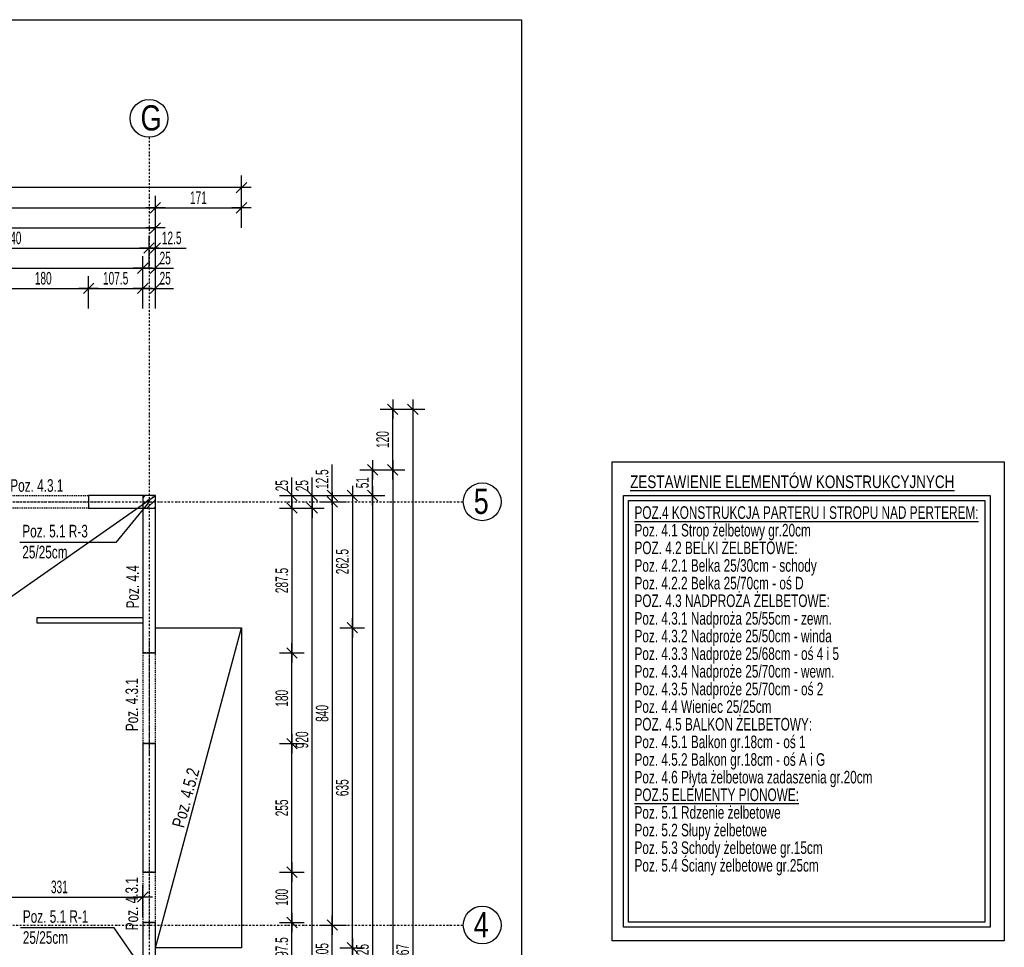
# Model space of a CAD drawing. Header units: millimetres. Extents: x -6373 to 10868, y -2819 to 2013.
# Tile 34 of 67: x -3297 to -1343, y 172 to 2013. Entities that reach past the tile are written whole.
import ezdxf

# ---------------------------------------------------------------- set-up
doc = ezdxf.new("R2010")
doc.units = ezdxf.units.MM
doc.header["$LTSCALE"] = 10
doc.linetypes.add('MO', pattern=[0.7, 0.35, -0.17, 0.01, -0.17])
doc.linetypes.add('MP', pattern=[0.36, 0.2, -0.16])
doc.layers.add('BA_obw', color=230, linetype='Continuous', plot=False)
doc.layers.add('BZ_obw', color=230, linetype='Continuous', plot=False)
for name, color, linetype in [('BA_szr', 1, 'Continuous'), ('BA_txs', 2, 'Continuous'), ('BA_wym', 1, 'Continuous'), ('BD_lpm', 1, 'MP'), ('BD_osm', 1, 'MO'), ('BD_txs', 2, 'Continuous'), ('BD_wic', 1, 'Continuous'), ('BD_wig', 3, 'Continuous'), ('BZ_odn', 1, 'Continuous'), ('BZ_txs', 2, 'Continuous')]:
    doc.layers.add(name, color=color, linetype=linetype)
doc.styles.add('BIKTS', font='bikromsw.shx', dxfattribs={"width": 0.8})
doc.styles.add('BIKWYM', font='bikromsw.shx', dxfattribs={"width": 0.6})
doc.dimstyles.new('BA_KR_100_cm', dxfattribs={"dimtxt": 25, "dimasz": 1.666667, "dimexe": 24, "dimexo": 0, "dimgap": 0, "dimtad": 0, "dimdec": 1, "dimrnd": 0.5, "dimzin": 9, "dimdsep": 46, "dimtxsty": 'BIKWYM', "dimblk": 'WYM-KR', "dimcen": 0, "dimdle": 20, "dimclrd": 256, "dimclre": 256, "dimclrt": 2, "dimadec": 0, "dimazin": 0, "dimtfac": 0.033333, "dimtdec": 1, "dimtmove": 0, "dimatfit": 3, "dimldrblk": 'WYM-KR', "dimfxl": 25, "dimfxlon": 1, "dimtvp": 0.8, "dimtolj": 1, "dimarcsym": 0})
doc.dimstyles.new('BZ_ST_100_cm', dxfattribs={"dimtxt": 25, "dimasz": 1.666667, "dimexe": 24, "dimexo": 0, "dimgap": 0, "dimtad": 0, "dimdec": 1, "dimrnd": 0.5, "dimdsep": 46, "dimtxsty": 'BIKWYM', "dimblk": 'WYM-ST', "dimcen": 0, "dimdle": 20, "dimclrd": 256, "dimclre": 256, "dimclrt": 7, "dimadec": 0, "dimazin": 0, "dimtfac": 0.033333, "dimtdec": 1, "dimtix": 1, "dimtmove": 2, "dimatfit": 3, "dimldrblk": 'WYM-ST', "dimfxl": 25, "dimfxlon": 1, "dimtvp": 0.8, "dimtolj": 1, "dimtzin": 0, "dimarcsym": 0})

# ---------------------------------------------------------------- blocks, each defined once
blk = doc.blocks.new('WYM-ST')
blk.add_hatch(color=256).paths.add_polyline_path([(-13, 2.9), (0, 0), (-13, -2.9)])
blk.add_lwpolyline([(0, 0), (-13, 2.9), (-13, -2.9), (0, 0)])
blk = doc.blocks.new('WYM-KR')
at = {"linetype": 'ByBlock'}
blk.add_line((11.52, 0), (-11.52, 0), dxfattribs=at)
at = {"color": 7, "linetype": 'ByBlock'}
blk.add_line((6.24, 6.24), (-6.24, -6.24), dxfattribs=at)
blk = doc.blocks.new('*D137')
at = {"layer": 'BA_wym', "lineweight": -2}
for p, q in [((-2756.4, 1070.5), (-2756.4, 1104.6)), ((-2781.4, 1068.9), (-2732.4, 1068.9)), ((-2756.4, 1043.9), (-2756.4, 1068.9)), ((-2781.4, 1043.9), (-2732.4, 1043.9)), ((-2756.4, 1042.2), (-2756.4, 1040.5))]:
    blk.add_line(p, q, dxfattribs=at)
at = {"layer": 'Defpoints', "color": 0}
for p in [(-3027.4, 1068.9), (-2756.4, 1068.9), (-3027.4, 1043.9)]:
    blk.add_point(p, dxfattribs=at)
at = {"layer": 'BA_wym', "lineweight": -2, "xscale": 1.666666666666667, "yscale": 1.666666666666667, "zscale": 1.666666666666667}
for p, rotation in [((-2756.4, 1068.9), 270), ((-2756.4, 1043.9), 90)]:
    blk.add_blockref('WYM-KR', p, dxfattribs=dict(at, rotation=rotation))
at = {"layer": 'BA_wym', "color": 2, "insert": (-2776.4, 1088.4), "char_height": 25, "attachment_point": 5, "rotation": 90, "style": 'BIKWYM'}
blk.add_mtext('\\A1;25', dxfattribs=at)
blk = doc.blocks.new('*D138')
at = {"layer": 'BA_wym', "lineweight": -2}
for p, q in [((-2781.4, 1043.9), (-2732.4, 1043.9)), ((-2756.4, 1042.2), (-2756.4, 758)), ((-2781.4, 756.4), (-2732.4, 756.4))]:
    blk.add_line(p, q, dxfattribs=at)
at = {"layer": 'Defpoints', "color": 0}
for p in [(-3027.4, 1043.9), (-3027.4, 756.4), (-2756.4, 756.4)]:
    blk.add_point(p, dxfattribs=at)
at = {"layer": 'BA_wym', "lineweight": -2, "xscale": 1.666666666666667, "yscale": 1.666666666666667, "zscale": 1.666666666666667}
for p, rotation in [((-2756.4, 1043.9), 90), ((-2756.4, 756.4), 270)]:
    blk.add_blockref('WYM-KR', p, dxfattribs=dict(at, rotation=rotation))
at = {"layer": 'BA_wym', "color": 2, "insert": (-2776.4, 900.1), "char_height": 25, "attachment_point": 5, "rotation": 90, "style": 'BIKWYM'}
blk.add_mtext('\\A1;287.5', dxfattribs=at)
blk = doc.blocks.new('*D139')
at = {"layer": 'BA_wym', "lineweight": -2}
for p, q in [((-2781.4, 756.4), (-2732.4, 756.4)), ((-2756.4, 578), (-2756.4, 754.7)), ((-2781.4, 576.4), (-2732.4, 576.4))]:
    blk.add_line(p, q, dxfattribs=at)
at = {"layer": 'Defpoints', "color": 0}
for p in [(-3027.4, 756.4), (-2756.4, 756.4), (-3027.4, 576.4)]:
    blk.add_point(p, dxfattribs=at)
at = {"layer": 'BA_wym', "lineweight": -2, "xscale": 1.666666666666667, "yscale": 1.666666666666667, "zscale": 1.666666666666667}
for p, rotation in [((-2756.4, 756.4), 90), ((-2756.4, 576.4), 270)]:
    blk.add_blockref('WYM-KR', p, dxfattribs=dict(at, rotation=rotation))
at = {"layer": 'BA_wym', "color": 2, "insert": (-2776.4, 666.4), "char_height": 25, "attachment_point": 5, "rotation": 90, "style": 'BIKWYM'}
blk.add_mtext('\\A1;180', dxfattribs=at)
blk = doc.blocks.new('*D140')
at = {"layer": 'BA_wym', "lineweight": -2}
for p, q in [((-2781.4, 576.4), (-2732.4, 576.4)), ((-2756.4, 323), (-2756.4, 574.7)), ((-2781.4, 321.4), (-2732.4, 321.4))]:
    blk.add_line(p, q, dxfattribs=at)
at = {"layer": 'Defpoints', "color": 0}
for p in [(-3027.4, 576.4), (-2756.4, 576.4), (-3027.4, 321.4)]:
    blk.add_point(p, dxfattribs=at)
at = {"layer": 'BA_wym', "lineweight": -2, "xscale": 1.666666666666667, "yscale": 1.666666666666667, "zscale": 1.666666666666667}
for p, rotation in [((-2756.4, 576.4), 90), ((-2756.4, 321.4), 270)]:
    blk.add_blockref('WYM-KR', p, dxfattribs=dict(at, rotation=rotation))
at = {"layer": 'BA_wym', "color": 2, "insert": (-2776.4, 448.9), "char_height": 25, "attachment_point": 5, "rotation": 90, "style": 'BIKWYM'}
blk.add_mtext('\\A1;255', dxfattribs=at)
blk = doc.blocks.new('*D141')
at = {"layer": 'BA_wym', "lineweight": -2}
for p, q in [((-2781.4, 321.4), (-2732.4, 321.4)), ((-2756.4, 223), (-2756.4, 319.7)), ((-2781.4, 221.4), (-2732.4, 221.4))]:
    blk.add_line(p, q, dxfattribs=at)
at = {"layer": 'Defpoints', "color": 0}
for p in [(-3027.4, 321.4), (-2756.4, 321.4), (-3027.4, 221.4)]:
    blk.add_point(p, dxfattribs=at)
at = {"layer": 'BA_wym', "lineweight": -2, "xscale": 1.666666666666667, "yscale": 1.666666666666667, "zscale": 1.666666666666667}
for p, rotation in [((-2756.4, 321.4), 90), ((-2756.4, 221.4), 270)]:
    blk.add_blockref('WYM-KR', p, dxfattribs=dict(at, rotation=rotation))
at = {"layer": 'BA_wym', "color": 2, "insert": (-2776.4, 271.4), "char_height": 25, "attachment_point": 5, "rotation": 90, "style": 'BIKWYM'}
blk.add_mtext('\\A1;100', dxfattribs=at)
blk = doc.blocks.new('*D142')
at = {"layer": 'BA_wym', "lineweight": -2}
for p, q in [((-2781.4, 221.4), (-2732.4, 221.4)), ((-2756.4, 125.5), (-2756.4, 219.7)), ((-2781.4, 123.9), (-2732.4, 123.9))]:
    blk.add_line(p, q, dxfattribs=at)
at = {"layer": 'Defpoints', "color": 0}
for p in [(-3027.4, 221.4), (-2756.4, 221.4), (-3027.4, 123.9)]:
    blk.add_point(p, dxfattribs=at)
at = {"layer": 'BA_wym', "lineweight": -2, "xscale": 1.666666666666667, "yscale": 1.666666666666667, "zscale": 1.666666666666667}
for p, rotation in [((-2756.4, 221.4), 90), ((-2756.4, 123.9), 270)]:
    blk.add_blockref('WYM-KR', p, dxfattribs=dict(at, rotation=rotation))
at = {"layer": 'BA_wym', "color": 2, "insert": (-2776.4, 172.6), "char_height": 25, "attachment_point": 5, "rotation": 90, "style": 'BIKWYM'}
blk.add_mtext('\\A1;97.5', dxfattribs=at)
blk = doc.blocks.new('*D148')
at = {"layer": 'BA_wym', "lineweight": -2}
for p, q in [((-2716.4, 1070.5), (-2716.4, 1104.6)), ((-2741.4, 1068.9), (-2692.4, 1068.9)), ((-2716.4, 1043.9), (-2716.4, 1068.9)), ((-2741.4, 1043.9), (-2692.4, 1043.9)), ((-2716.4, 1042.2), (-2716.4, 1040.5))]:
    blk.add_line(p, q, dxfattribs=at)
at = {"layer": 'Defpoints', "color": 0}
for p in [(-3027.4, 1068.9), (-2716.4, 1068.9), (-3027.4, 1043.9)]:
    blk.add_point(p, dxfattribs=at)
at = {"layer": 'BA_wym', "lineweight": -2, "xscale": 1.666666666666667, "yscale": 1.666666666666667, "zscale": 1.666666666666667}
for p, rotation in [((-2716.4, 1068.9), 270), ((-2716.4, 1043.9), 90)]:
    blk.add_blockref('WYM-KR', p, dxfattribs=dict(at, rotation=rotation))
at = {"layer": 'BA_wym', "color": 2, "insert": (-2736.4, 1088.4), "char_height": 25, "attachment_point": 5, "rotation": 90, "style": 'BIKWYM'}
blk.add_mtext('\\A1;25', dxfattribs=at)
blk = doc.blocks.new('*D149')
at = {"layer": 'BA_wym', "lineweight": -2}
for p, q in [((-2741.4, 1043.9), (-2692.4, 1043.9)), ((-2716.4, 125.5), (-2716.4, 1042.2)), ((-2741.4, 123.9), (-2692.4, 123.9))]:
    blk.add_line(p, q, dxfattribs=at)
at = {"layer": 'Defpoints', "color": 0}
for p in [(-3027.4, 1043.9), (-2716.4, 1043.9), (-3027.4, 123.9)]:
    blk.add_point(p, dxfattribs=at)
at = {"layer": 'BA_wym', "lineweight": -2, "xscale": 1.666666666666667, "yscale": 1.666666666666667, "zscale": 1.666666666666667}
for p, rotation in [((-2716.4, 1043.9), 90), ((-2716.4, 123.9), 270)]:
    blk.add_blockref('WYM-KR', p, dxfattribs=dict(at, rotation=rotation))
at = {"layer": 'BA_wym', "color": 2, "insert": (-2736.4, 583.9), "char_height": 25, "attachment_point": 5, "rotation": 90, "style": 'BIKWYM'}
blk.add_mtext('\\A1;920', dxfattribs=at)
blk = doc.blocks.new('*D154')
at = {"layer": 'BA_wym', "lineweight": -2}
for p, q in [((-2676.4, 1070.5), (-2676.4, 1130.3)), ((-2701.4, 1068.9), (-2652.4, 1068.9)), ((-2701.4, 1056.4), (-2652.4, 1056.4)), ((-2676.4, 1056.4), (-2676.4, 1068.9)), ((-2676.4, 1054.7), (-2676.4, 1053))]:
    blk.add_line(p, q, dxfattribs=at)
at = {"layer": 'Defpoints', "color": 0}
for p in [(-3027.4, 1068.9), (-3027.4, 1056.4), (-2676.4, 1068.9)]:
    blk.add_point(p, dxfattribs=at)
at = {"layer": 'BA_wym', "lineweight": -2, "xscale": 1.666666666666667, "yscale": 1.666666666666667, "zscale": 1.666666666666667}
for p, rotation in [((-2676.4, 1068.9), 270), ((-2676.4, 1056.4), 90)]:
    blk.add_blockref('WYM-KR', p, dxfattribs=dict(at, rotation=rotation))
at = {"layer": 'BA_wym', "color": 2, "insert": (-2696.4, 1101.2), "char_height": 25, "attachment_point": 5, "rotation": 90, "style": 'BIKWYM'}
blk.add_mtext('\\A1;12.5', dxfattribs=at)
blk = doc.blocks.new('*D155')
at = {"layer": 'BA_wym', "lineweight": -2}
for p, q in [((-2701.4, 1056.4), (-2652.4, 1056.4)), ((-2676.4, 1054.7), (-2676.4, 218)), ((-2701.4, 216.4), (-2652.4, 216.4))]:
    blk.add_line(p, q, dxfattribs=at)
at = {"layer": 'Defpoints', "color": 0}
for p in [(-3027.4, 1056.4), (-3027.4, 216.4), (-2676.4, 216.4)]:
    blk.add_point(p, dxfattribs=at)
at = {"layer": 'BA_wym', "lineweight": -2, "xscale": 1.666666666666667, "yscale": 1.666666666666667, "zscale": 1.666666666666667}
for p, rotation in [((-2676.4, 1056.4), 90), ((-2676.4, 216.4), 270)]:
    blk.add_blockref('WYM-KR', p, dxfattribs=dict(at, rotation=rotation))
at = {"layer": 'BA_wym', "color": 2, "insert": (-2696.4, 636.4), "char_height": 25, "attachment_point": 5, "rotation": 90, "style": 'BIKWYM'}
blk.add_mtext('\\A1;840', dxfattribs=at)
blk = doc.blocks.new('*D156')
at = {"layer": 'BA_wym', "lineweight": -2}
for p, q in [((-2701.4, 216.4), (-2652.4, 216.4)), ((-2676.4, 113), (-2676.4, 214.7)), ((-2701.4, 111.4), (-2652.4, 111.4))]:
    blk.add_line(p, q, dxfattribs=at)
at = {"layer": 'Defpoints', "color": 0}
for p in [(-3027.4, 216.4), (-2676.4, 216.4), (-3027.4, 111.4)]:
    blk.add_point(p, dxfattribs=at)
at = {"layer": 'BA_wym', "lineweight": -2, "xscale": 1.666666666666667, "yscale": 1.666666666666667, "zscale": 1.666666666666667}
for p, rotation in [((-2676.4, 216.4), 90), ((-2676.4, 111.4), 270)]:
    blk.add_blockref('WYM-KR', p, dxfattribs=dict(at, rotation=rotation))
at = {"layer": 'BA_wym', "color": 2, "insert": (-2696.4, 163.9), "char_height": 25, "attachment_point": 5, "rotation": 90, "style": 'BIKWYM'}
blk.add_mtext('\\A1;105', dxfattribs=at)
blk = doc.blocks.new('*D160')
at = {"layer": 'BA_wym', "lineweight": -2}
for p, q in [((-2621.4, 1119.9), (-2572.4, 1119.9)), ((-2596.4, 1070.5), (-2596.4, 1118.2)), ((-2621.4, 1068.9), (-2572.4, 1068.9))]:
    blk.add_line(p, q, dxfattribs=at)
at = {"layer": 'Defpoints', "color": 0}
for p in [(-3717.4, 1119.9), (-2596.4, 1119.9), (-3027.4, 1068.9)]:
    blk.add_point(p, dxfattribs=at)
at = {"layer": 'BA_wym', "lineweight": -2, "xscale": 1.666666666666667, "yscale": 1.666666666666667, "zscale": 1.666666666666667}
for p, rotation in [((-2596.4, 1119.9), 90), ((-2596.4, 1068.9), 270)]:
    blk.add_blockref('WYM-KR', p, dxfattribs=dict(at, rotation=rotation))
at = {"layer": 'BA_wym', "color": 2, "insert": (-2616.4, 1094.4), "char_height": 25, "attachment_point": 5, "rotation": 90, "style": 'BIKWYM'}
blk.add_mtext('\\A1;51', dxfattribs=at)
blk = doc.blocks.new('*D161')
at = {"layer": 'BA_wym', "lineweight": -2}
for p, q in [((-2621.4, 1068.9), (-2572.4, 1068.9)), ((-2596.4, 1067.2), (-2596.4, -754.5)), ((-2621.4, -756.1), (-2572.4, -756.1))]:
    blk.add_line(p, q, dxfattribs=at)
at = {"layer": 'Defpoints', "color": 0}
for p in [(-3027.4, 1068.9), (-3052.4, -756.1), (-2596.4, -756.1)]:
    blk.add_point(p, dxfattribs=at)
at = {"layer": 'BA_wym', "lineweight": -2, "xscale": 1.666666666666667, "yscale": 1.666666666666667, "zscale": 1.666666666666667}
for p, rotation in [((-2596.4, 1068.9), 90), ((-2596.4, -756.1), 270)]:
    blk.add_blockref('WYM-KR', p, dxfattribs=dict(at, rotation=rotation))
at = {"layer": 'BA_wym', "color": 2, "insert": (-2616.4, 156.4), "char_height": 25, "attachment_point": 5, "rotation": 90, "style": 'BIKWYM'}
blk.add_mtext('\\A1;1825', dxfattribs=at)
blk = doc.blocks.new('*D163')
at = {"layer": 'BA_wym', "lineweight": -2}
for p, q in [((-2581.4, 1119.9), (-2532.4, 1119.9)), ((-2556.4, 1118.2), (-2556.4, -925.5)), ((-2581.4, -927.1), (-2532.4, -927.1))]:
    blk.add_line(p, q, dxfattribs=at)
at = {"layer": 'Defpoints', "color": 0}
for p in [(-3717.4, 1119.9), (-3027.4, -927.1), (-2556.4, -927.1)]:
    blk.add_point(p, dxfattribs=at)
at = {"layer": 'BA_wym', "lineweight": -2, "xscale": 1.666666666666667, "yscale": 1.666666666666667, "zscale": 1.666666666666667}
for p, rotation in [((-2556.4, 1119.9), 90), ((-2556.4, -927.1), 270)]:
    blk.add_blockref('WYM-KR', p, dxfattribs=dict(at, rotation=rotation))
at = {"layer": 'BA_wym', "color": 2, "insert": (-2576.4, 96.4), "char_height": 25, "attachment_point": 5, "rotation": 90, "style": 'BIKWYM'}
blk.add_mtext('\\A1;2047', dxfattribs=at)
blk = doc.blocks.new('*D256')
at = {"layer": 'BA_wym', "lineweight": -2}
for p, q in [((-3383.4, 231.9), (-3383.4, 295.9)), ((-3052.4, 231.9), (-3052.4, 295.9)), ((-3381.7, 271.9), (-3054.1, 271.9))]:
    blk.add_line(p, q, dxfattribs=at)
at = {"layer": 'Defpoints', "color": 0}
for p in [(-3052.4, 271.9), (-3383.4, 227.8), (-3052.4, 221.4)]:
    blk.add_point(p, dxfattribs=at)
at = {"layer": 'BA_wym', "lineweight": -2, "xscale": 1.666666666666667, "yscale": 1.666666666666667, "zscale": 1.666666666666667}
for p, rotation in [((-3383.4, 271.9), 180), ((-3052.4, 271.9), 360)]:
    blk.add_blockref('WYM-KR', p, dxfattribs=dict(at, rotation=rotation))
at = {"layer": 'BA_wym', "color": 2, "insert": (-3217.9, 291.9), "char_height": 25, "attachment_point": 5, "style": 'BIKWYM'}
blk.add_mtext('\\A1;331', dxfattribs=at)
blk = doc.blocks.new('*D275')
at = {"layer": 'BA_wym', "lineweight": -2}
for p, q in [((-2661.4, 1068.9), (-2612.4, 1068.9)), ((-2636.4, 1067.2), (-2636.4, 808)), ((-2661.4, 806.4), (-2612.4, 806.4))]:
    blk.add_line(p, q, dxfattribs=at)
at = {"layer": 'Defpoints', "color": 0}
for p in [(-3027.4, 1068.9), (-2856.4, 806.4), (-2636.4, 806.4)]:
    blk.add_point(p, dxfattribs=at)
at = {"layer": 'BA_wym', "lineweight": -2, "xscale": 1.666666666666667, "yscale": 1.666666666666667, "zscale": 1.666666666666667}
for p, rotation in [((-2636.4, 1068.9), 90), ((-2636.4, 806.4), 270)]:
    blk.add_blockref('WYM-KR', p, dxfattribs=dict(at, rotation=rotation))
at = {"layer": 'BA_wym', "color": 2, "insert": (-2656.4, 937.6), "char_height": 25, "attachment_point": 5, "rotation": 90, "style": 'BIKWYM'}
blk.add_mtext('\\A1;262.5', dxfattribs=at)
blk = doc.blocks.new('*D276')
at = {"layer": 'BA_wym', "lineweight": -2}
for p, q in [((-2661.4, 806.4), (-2612.4, 806.4)), ((-2636.4, 173), (-2636.4, 804.7)), ((-2661.4, 171.4), (-2612.4, 171.4))]:
    blk.add_line(p, q, dxfattribs=at)
at = {"layer": 'Defpoints', "color": 0}
for p in [(-2676.4, 806.4), (-2636.4, 806.4), (-2676.4, 171.4)]:
    blk.add_point(p, dxfattribs=at)
at = {"layer": 'BA_wym', "lineweight": -2, "xscale": 1.666666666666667, "yscale": 1.666666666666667, "zscale": 1.666666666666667}
for p, rotation in [((-2636.4, 806.4), 90), ((-2636.4, 171.4), 270)]:
    blk.add_blockref('WYM-KR', p, dxfattribs=dict(at, rotation=rotation))
at = {"layer": 'BA_wym', "color": 2, "insert": (-2656.4, 488.9), "char_height": 25, "attachment_point": 5, "rotation": 90, "style": 'BIKWYM'}
blk.add_mtext('\\A1;635', dxfattribs=at)
blk = doc.blocks.new('*D277')
at = {"layer": 'BA_wym', "lineweight": -2}
for p, q in [((-2661.4, 171.4), (-2612.4, 171.4)), ((-2636.4, 169.7), (-2636.4, -925.5)), ((-2661.4, -927.1), (-2612.4, -927.1))]:
    blk.add_line(p, q, dxfattribs=at)
at = {"layer": 'Defpoints', "color": 0}
for p in [(-2676.4, 171.4), (-2676.4, -927.1), (-2636.4, -927.1)]:
    blk.add_point(p, dxfattribs=at)
at = {"layer": 'BA_wym', "lineweight": -2, "xscale": 1.666666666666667, "yscale": 1.666666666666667, "zscale": 1.666666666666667}
for p, rotation in [((-2636.4, 171.4), 90), ((-2636.4, -927.1), 270)]:
    blk.add_blockref('WYM-KR', p, dxfattribs=dict(at, rotation=rotation))
at = {"layer": 'BA_wym', "color": 2, "insert": (-2656.4, -377.9), "char_height": 25, "attachment_point": 5, "rotation": 90, "style": 'BIKWYM'}
blk.add_mtext('\\A1;1098.5', dxfattribs=at)
blk = doc.blocks.new('*D309')
at = {"layer": 'BA_wym', "lineweight": -2}
for p, q in [((-3339.9, 1439.9), (-3339.9, 1503.9)), ((-3159.9, 1439.9), (-3159.9, 1503.9)), ((-3338.2, 1479.9), (-3161.6, 1479.9))]:
    blk.add_line(p, q, dxfattribs=at)
at = {"layer": 'Defpoints', "color": 0}
for p in [(-3159.9, 1479.9), (-3339.9, 1068.9), (-3159.9, 1068.9)]:
    blk.add_point(p, dxfattribs=at)
at = {"layer": 'BA_wym', "lineweight": -2, "xscale": 1.666666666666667, "yscale": 1.666666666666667, "zscale": 1.666666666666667, "rotation": 180}
blk.add_blockref('WYM-KR', (-3339.9, 1479.9), dxfattribs=at)
at = {"layer": 'BA_wym', "lineweight": -2, "xscale": 1.666666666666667, "yscale": 1.666666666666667, "zscale": 1.666666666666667}
blk.add_blockref('WYM-KR', (-3159.9, 1479.9), dxfattribs=at)
at = {"layer": 'BA_wym', "color": 2, "insert": (-3249.9, 1499.9), "char_height": 25, "attachment_point": 5, "style": 'BIKWYM'}
blk.add_mtext('\\A1;180', dxfattribs=at)
blk = doc.blocks.new('*D310')
at = {"layer": 'BA_wym', "lineweight": -2}
for p, q in [((-3159.9, 1439.9), (-3159.9, 1503.9)), ((-3052.4, 1439.9), (-3052.4, 1503.9)), ((-3158.2, 1479.9), (-3054.1, 1479.9))]:
    blk.add_line(p, q, dxfattribs=at)
at = {"layer": 'Defpoints', "color": 0}
for p in [(-3052.4, 1479.9), (-3159.9, 1068.9), (-3052.4, 1068.9)]:
    blk.add_point(p, dxfattribs=at)
at = {"layer": 'BA_wym', "lineweight": -2, "xscale": 1.666666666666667, "yscale": 1.666666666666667, "zscale": 1.666666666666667, "rotation": 180}
blk.add_blockref('WYM-KR', (-3159.9, 1479.9), dxfattribs=at)
at = {"layer": 'BA_wym', "lineweight": -2, "xscale": 1.666666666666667, "yscale": 1.666666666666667, "zscale": 1.666666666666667}
blk.add_blockref('WYM-KR', (-3052.4, 1479.9), dxfattribs=at)
at = {"layer": 'BA_wym', "color": 2, "insert": (-3106.2, 1499.9), "char_height": 25, "attachment_point": 5, "style": 'BIKWYM'}
blk.add_mtext('\\A1;107.5', dxfattribs=at)
blk = doc.blocks.new('*D311')
at = {"layer": 'BA_wym', "lineweight": -2}
for p, q in [((-3052.4, 1439.9), (-3052.4, 1503.9)), ((-3027.4, 1439.9), (-3027.4, 1503.9)), ((-3054.1, 1479.9), (-3055.7, 1479.9)), ((-3052.4, 1479.9), (-3027.4, 1479.9)), ((-3025.7, 1479.9), (-2991.7, 1479.9))]:
    blk.add_line(p, q, dxfattribs=at)
at = {"layer": 'Defpoints', "color": 0}
for p in [(-3027.4, 1479.9), (-3052.4, 1068.9), (-3027.4, 1068.9)]:
    blk.add_point(p, dxfattribs=at)
at = {"layer": 'BA_wym', "lineweight": -2, "xscale": 1.666666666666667, "yscale": 1.666666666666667, "zscale": 1.666666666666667}
blk.add_blockref('WYM-KR', (-3052.4, 1479.9), dxfattribs=at)
at = {"layer": 'BA_wym', "lineweight": -2, "xscale": 1.666666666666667, "yscale": 1.666666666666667, "zscale": 1.666666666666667, "rotation": 180}
blk.add_blockref('WYM-KR', (-3027.4, 1479.9), dxfattribs=at)
at = {"layer": 'BA_wym', "color": 2, "insert": (-3007.9, 1499.9), "char_height": 25, "attachment_point": 5, "style": 'BIKWYM'}
blk.add_mtext('\\A1;25', dxfattribs=at)
blk = doc.blocks.new('*D323')
at = {"layer": 'BA_wym', "lineweight": -2}
for p, q in [((-3717.4, 1479.9), (-3717.4, 1543.9)), ((-3052.4, 1479.9), (-3052.4, 1543.9)), ((-3715.7, 1519.9), (-3054.1, 1519.9))]:
    blk.add_line(p, q, dxfattribs=at)
at = {"layer": 'Defpoints', "color": 0}
for p in [(-3052.4, 1519.9), (-3717.4, 1119.9), (-3052.4, 1068.9)]:
    blk.add_point(p, dxfattribs=at)
at = {"layer": 'BA_wym', "lineweight": -2, "xscale": 1.666666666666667, "yscale": 1.666666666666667, "zscale": 1.666666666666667, "rotation": 180}
blk.add_blockref('WYM-KR', (-3717.4, 1519.9), dxfattribs=at)
at = {"layer": 'BA_wym', "lineweight": -2, "xscale": 1.666666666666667, "yscale": 1.666666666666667, "zscale": 1.666666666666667}
blk.add_blockref('WYM-KR', (-3052.4, 1519.9), dxfattribs=at)
at = {"layer": 'BA_wym', "color": 2, "insert": (-3384.9, 1539.9), "char_height": 25, "attachment_point": 5, "style": 'BIKWYM'}
blk.add_mtext('\\A1;665', dxfattribs=at)
blk = doc.blocks.new('*D324')
at = {"layer": 'BA_wym', "lineweight": -2}
for p, q in [((-3052.4, 1479.9), (-3052.4, 1543.9)), ((-3027.4, 1479.9), (-3027.4, 1543.9)), ((-3054.1, 1519.9), (-3055.7, 1519.9)), ((-3052.4, 1519.9), (-3027.4, 1519.9)), ((-3025.7, 1519.9), (-2991.7, 1519.9))]:
    blk.add_line(p, q, dxfattribs=at)
at = {"layer": 'Defpoints', "color": 0}
for p in [(-3027.4, 1519.9), (-3052.4, 1068.9), (-3027.4, 1068.9)]:
    blk.add_point(p, dxfattribs=at)
at = {"layer": 'BA_wym', "lineweight": -2, "xscale": 1.666666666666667, "yscale": 1.666666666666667, "zscale": 1.666666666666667}
blk.add_blockref('WYM-KR', (-3052.4, 1519.9), dxfattribs=at)
at = {"layer": 'BA_wym', "lineweight": -2, "xscale": 1.666666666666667, "yscale": 1.666666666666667, "zscale": 1.666666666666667, "rotation": 180}
blk.add_blockref('WYM-KR', (-3027.4, 1519.9), dxfattribs=at)
at = {"layer": 'BA_wym', "color": 2, "insert": (-3007.9, 1539.9), "char_height": 25, "attachment_point": 5, "style": 'BIKWYM'}
blk.add_mtext('\\A1;25', dxfattribs=at)
blk = doc.blocks.new('*D331')
at = {"layer": 'BA_wym', "lineweight": -2}
for p, q in [((-3579.9, 1519.9), (-3579.9, 1583.9)), ((-3039.9, 1519.9), (-3039.9, 1583.9)), ((-3578.2, 1559.9), (-3041.6, 1559.9))]:
    blk.add_line(p, q, dxfattribs=at)
at = {"layer": 'Defpoints', "color": 0}
for p in [(-3039.9, 1559.9), (-3039.9, 1068.9), (-3579.9, 785.7)]:
    blk.add_point(p, dxfattribs=at)
at = {"layer": 'BA_wym', "lineweight": -2, "xscale": 1.666666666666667, "yscale": 1.666666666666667, "zscale": 1.666666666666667, "rotation": 180}
blk.add_blockref('WYM-KR', (-3579.9, 1559.9), dxfattribs=at)
at = {"layer": 'BA_wym', "lineweight": -2, "xscale": 1.666666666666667, "yscale": 1.666666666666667, "zscale": 1.666666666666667}
blk.add_blockref('WYM-KR', (-3039.9, 1559.9), dxfattribs=at)
at = {"layer": 'BA_wym', "color": 2, "insert": (-3309.9, 1579.9), "char_height": 25, "attachment_point": 5, "style": 'BIKWYM'}
blk.add_mtext('\\A1;540', dxfattribs=at)
blk = doc.blocks.new('*D332')
at = {"layer": 'BA_wym', "lineweight": -2}
for p, q in [((-3039.9, 1519.9), (-3039.9, 1583.9)), ((-3027.4, 1519.9), (-3027.4, 1583.9)), ((-3041.6, 1559.9), (-3043.2, 1559.9)), ((-3039.9, 1559.9), (-3027.4, 1559.9)), ((-3025.7, 1559.9), (-2966, 1559.9))]:
    blk.add_line(p, q, dxfattribs=at)
at = {"layer": 'Defpoints', "color": 0}
for p in [(-3027.4, 1559.9), (-3039.9, 1068.9), (-3027.4, 1068.9)]:
    blk.add_point(p, dxfattribs=at)
at = {"layer": 'BA_wym', "lineweight": -2, "xscale": 1.666666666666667, "yscale": 1.666666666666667, "zscale": 1.666666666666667}
blk.add_blockref('WYM-KR', (-3039.9, 1559.9), dxfattribs=at)
at = {"layer": 'BA_wym', "lineweight": -2, "xscale": 1.666666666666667, "yscale": 1.666666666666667, "zscale": 1.666666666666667, "rotation": 180}
blk.add_blockref('WYM-KR', (-3027.4, 1559.9), dxfattribs=at)
at = {"layer": 'BA_wym', "color": 2, "insert": (-2995, 1579.9), "char_height": 25, "attachment_point": 5, "style": 'BIKWYM'}
blk.add_mtext('\\A1;12.5', dxfattribs=at)
blk = doc.blocks.new('*D337')
at = {"layer": 'BA_wym', "lineweight": -2}
for p, q in [((-3717.4, 1559.9), (-3717.4, 1623.9)), ((-3027.4, 1559.9), (-3027.4, 1623.9)), ((-3715.7, 1599.9), (-3029.1, 1599.9))]:
    blk.add_line(p, q, dxfattribs=at)
at = {"layer": 'Defpoints', "color": 0}
for p in [(-3027.4, 1599.9), (-3717.4, 1119.9), (-3027.4, 1068.9)]:
    blk.add_point(p, dxfattribs=at)
at = {"layer": 'BA_wym', "lineweight": -2, "xscale": 1.666666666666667, "yscale": 1.666666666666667, "zscale": 1.666666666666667, "rotation": 180}
blk.add_blockref('WYM-KR', (-3717.4, 1599.9), dxfattribs=at)
at = {"layer": 'BA_wym', "lineweight": -2, "xscale": 1.666666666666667, "yscale": 1.666666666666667, "zscale": 1.666666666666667}
blk.add_blockref('WYM-KR', (-3027.4, 1599.9), dxfattribs=at)
at = {"layer": 'BA_wym', "color": 2, "insert": (-3372.4, 1619.9), "char_height": 25, "attachment_point": 5, "style": 'BIKWYM'}
blk.add_mtext('\\A1;690', dxfattribs=at)
blk = doc.blocks.new('*D339')
at = {"layer": 'BA_wym', "lineweight": -2}
for p, q in [((-5632.4, 1599.9), (-5632.4, 1663.9)), ((-3027.4, 1599.9), (-3027.4, 1663.9)), ((-5630.7, 1639.9), (-3029.1, 1639.9))]:
    blk.add_line(p, q, dxfattribs=at)
at = {"layer": 'Defpoints', "color": 0}
for p in [(-3027.4, 1639.9), (-3027.4, 1068.9), (-5632.4, 806.4)]:
    blk.add_point(p, dxfattribs=at)
at = {"layer": 'BA_wym', "lineweight": -2, "xscale": 1.666666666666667, "yscale": 1.666666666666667, "zscale": 1.666666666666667, "rotation": 180}
blk.add_blockref('WYM-KR', (-5632.4, 1639.9), dxfattribs=at)
at = {"layer": 'BA_wym', "lineweight": -2, "xscale": 1.666666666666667, "yscale": 1.666666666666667, "zscale": 1.666666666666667}
blk.add_blockref('WYM-KR', (-3027.4, 1639.9), dxfattribs=at)
at = {"layer": 'BA_wym', "color": 2, "insert": (-4329.9, 1659.9), "char_height": 25, "attachment_point": 5, "style": 'BIKWYM'}
blk.add_mtext('\\A1;2605', dxfattribs=at)
blk = doc.blocks.new('*D340')
at = {"layer": 'BA_wym', "lineweight": -2}
for p, q in [((-3027.4, 1599.9), (-3027.4, 1663.9)), ((-2856.4, 1599.9), (-2856.4, 1663.9)), ((-3025.7, 1639.9), (-2858.1, 1639.9))]:
    blk.add_line(p, q, dxfattribs=at)
at = {"layer": 'Defpoints', "color": 0}
for p in [(-2856.4, 1639.9), (-3027.4, 1068.9), (-2856.4, 806.4)]:
    blk.add_point(p, dxfattribs=at)
at = {"layer": 'BA_wym', "lineweight": -2, "xscale": 1.666666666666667, "yscale": 1.666666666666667, "zscale": 1.666666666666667, "rotation": 180}
blk.add_blockref('WYM-KR', (-3027.4, 1639.9), dxfattribs=at)
at = {"layer": 'BA_wym', "lineweight": -2, "xscale": 1.666666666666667, "yscale": 1.666666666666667, "zscale": 1.666666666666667}
blk.add_blockref('WYM-KR', (-2856.4, 1639.9), dxfattribs=at)
at = {"layer": 'BA_wym', "color": 2, "insert": (-2941.9, 1659.9), "char_height": 25, "attachment_point": 5, "style": 'BIKWYM'}
blk.add_mtext('\\A1;171', dxfattribs=at)
blk = doc.blocks.new('*D341')
at = {"layer": 'BA_wym', "lineweight": -2}
for p, q in [((-5803.4, 1639.9), (-5803.4, 1703.9)), ((-2856.4, 1639.9), (-2856.4, 1703.9)), ((-2858.1, 1679.9), (-5801.7, 1679.9))]:
    blk.add_line(p, q, dxfattribs=at)
at = {"layer": 'Defpoints', "color": 0}
for p in [(-5803.4, 1679.9), (-5803.4, 806.4), (-2856.4, 806.4)]:
    blk.add_point(p, dxfattribs=at)
at = {"layer": 'BA_wym', "lineweight": -2, "xscale": 1.666666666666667, "yscale": 1.666666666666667, "zscale": 1.666666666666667, "rotation": 180}
blk.add_blockref('WYM-KR', (-5803.4, 1679.9), dxfattribs=at)
at = {"layer": 'BA_wym', "lineweight": -2, "xscale": 1.666666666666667, "yscale": 1.666666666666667, "zscale": 1.666666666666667}
blk.add_blockref('WYM-KR', (-2856.4, 1679.9), dxfattribs=at)
at = {"layer": 'BA_wym', "color": 2, "insert": (-4329.9, 1699.9), "char_height": 25, "attachment_point": 5, "style": 'BIKWYM'}
blk.add_mtext('\\A1;2947', dxfattribs=at)
blk = doc.blocks.new('*D370')
at = {"layer": 'BA_wym', "lineweight": -2}
for p, q in [((-2581.4, 1239.9), (-2532.4, 1239.9)), ((-2556.4, 1121.5), (-2556.4, 1238.2)), ((-2581.4, 1119.9), (-2532.4, 1119.9))]:
    blk.add_line(p, q, dxfattribs=at)
at = {"layer": 'Defpoints', "color": 0}
for p in [(-2596.4, 1239.9), (-2556.4, 1239.9), (-2596.4, 1119.9)]:
    blk.add_point(p, dxfattribs=at)
at = {"layer": 'BA_wym', "lineweight": -2, "xscale": 1.666666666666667, "yscale": 1.666666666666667, "zscale": 1.666666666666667}
for p, rotation in [((-2556.4, 1239.9), 90), ((-2556.4, 1119.9), 270)]:
    blk.add_blockref('WYM-KR', p, dxfattribs=dict(at, rotation=rotation))
at = {"layer": 'BA_wym', "color": 2, "insert": (-2576.4, 1179.9), "char_height": 25, "attachment_point": 5, "rotation": 90, "style": 'BIKWYM'}
blk.add_mtext('\\A1;120', dxfattribs=at)
blk = doc.blocks.new('*D371')
at = {"layer": 'BA_wym', "lineweight": -2}
for p, q in [((-2541.4, 1239.9), (-2492.4, 1239.9)), ((-2516.4, 1238.2), (-2516.4, -925.5)), ((-2541.4, -927.1), (-2492.4, -927.1))]:
    blk.add_line(p, q, dxfattribs=at)
at = {"layer": 'Defpoints', "color": 0}
for p in [(-3711.4, 1239.9), (-3027.4, -927.1), (-2516.4, -927.1)]:
    blk.add_point(p, dxfattribs=at)
at = {"layer": 'BA_wym', "lineweight": -2, "xscale": 1.666666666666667, "yscale": 1.666666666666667, "zscale": 1.666666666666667}
for p, rotation in [((-2516.4, 1239.9), 90), ((-2516.4, -927.1), 270)]:
    blk.add_blockref('WYM-KR', p, dxfattribs=dict(at, rotation=rotation))
at = {"layer": 'BA_wym', "color": 2, "insert": (-2536.4, 156.4), "char_height": 25, "attachment_point": 5, "rotation": 90, "style": 'BIKWYM'}
blk.add_mtext('\\A1;2167', dxfattribs=at)

msp = doc.modelspace()

# ---------------------------------------------------------------- hatches: boundary and pattern name
at = {"layer": 'BA_szr'}
h = msp.add_hatch(dxfattribs=at)
h.set_pattern_fill('BIK_ZELBET', color=256, scale=100, angle=45, pattern_type=2)
h.set_pattern_definition([(45, (-14666.188, 4e-06), (-14.142136, 14.142136), []), (45, (-14673.26, 7.071), (-14.142136, 14.142136), [10, -10])])
h.paths.add_polyline_path([(-3052.41, 1043.85), (-3027.41, 1043.85), (-3027.41, 1068.85), (-3052.41, 1068.85)])

# ---------------------------------------------------------------- linework, layer by layer
at = {"layer": 'BA_obw'}
msp.add_lwpolyline([(-6373.12, 2013.17), (-2300.61, 2013.17), (-2300.61, -1536.47), (-6373.12, -1536.47)], close=True, dxfattribs=at)
at = {"layer": 'BA_txs', "color": 2}
for points in [[(-2098.75, 1068.85), (-1371.34, 1068.85), (-1371.34, 212.35), (-2098.75, 212.35)], [(-2088.75, 1058.85), (-1381.34, 1058.85), (-1381.34, 222.35), (-2088.75, 222.35)]]:
    msp.add_lwpolyline(points, close=True, dxfattribs=at)
at = {"layer": 'BD_lpm'}
for points in [[(-3159.91, 1043.85), (-3339.91, 1043.85), (-3339.91, 1068.85), (-3159.91, 1068.85)], [(-3052.41, 576.35), (-3027.41, 576.35), (-3027.41, 756.35), (-3052.41, 756.35)], [(-3052.41, 221.35), (-3027.41, 221.35), (-3027.41, 321.35), (-3052.41, 321.35)]]:
    msp.add_lwpolyline(points, close=True, dxfattribs=at)
at = {"layer": 'BD_osm', "color": 5}
for p, q in [((-3364.91, 1056.35), (-3134.91, 1056.35)), ((-3039.91, 781.35), (-3039.91, 551.35)), ((-3039.91, 346.35), (-3039.91, 196.35))]:
    msp.add_line(p, q, dxfattribs=at)
at = {"layer": 'BD_osm'}
for points in [[(-3039.91, 1779.85), (-3039.91, -1432.6)], [(-6243.41, 1056.35), (-2416.41, 1056.35)], [(-6243.41, 216.35), (-2416.41, 216.35)]]:
    msp.add_lwpolyline(points, dxfattribs=at)
at = {"layer": 'BD_wic'}
for points in [[(-5632.41, -756.15), (-3027.41, 1068.85)], [(-3052.41, 815.35), (-3261.91, 815.35), (-3261.91, 826.85), (-3052.41, 826.85)], [(-3027.41, 806.35), (-2856.41, 806.35), (-2856.41, 171.35), (-3027.41, 171.35)], [(-3027.41, 171.35), (-2856.41, 806.35)]]:
    msp.add_lwpolyline(points, dxfattribs=at)
for centre in [(-3039.91, 1817.35), (-2378.91, 1056.35), (-2378.91, 216.35)]:
    msp.add_circle(centre, 37.5, dxfattribs=at)
at = {"layer": 'BD_wig'}
for points in [[(-3052.41, 756.35), (-3027.41, 756.35), (-3027.41, 1068.85), (-3159.91, 1068.85), (-3159.91, 1043.85), (-3052.41, 1043.85), (-3052.41, 756.35)], [(-3052.41, -38.65), (-3027.41, -38.65), (-3027.41, 221.35), (-3052.41, 221.35), (-3052.41, 123.85), (-3567.41, 123.85), (-3567.41, 228.85), (-3603.41, 228.85), (-3603.41, 203.85), (-3592.41, 203.85), (-3592.41, 18.85), (-3603.41, 18.85), (-3603.41, -6.15), (-3567.41, -6.15), (-3567.41, 98.85), (-3052.41, 98.85), (-3052.41, -38.65)]]:
    msp.add_lwpolyline(points, dxfattribs=at)
for points in [[(-3052.41, 1043.85), (-3027.41, 1043.85), (-3027.41, 1068.85), (-3052.41, 1068.85)], [(-3052.41, 321.35), (-3027.41, 321.35), (-3027.41, 576.35), (-3052.41, 576.35)]]:
    msp.add_lwpolyline(points, close=True, dxfattribs=at)
at = {"layer": 'BZ_obw'}
msp.add_lwpolyline([(-2120.81, 1135.9), (-1342.96, 1135.9), (-1342.96, 185.28), (-2120.81, 185.28)], close=True, dxfattribs=at)

# ---------------------------------------------------------------- texts
at = {"layer": 'BA_txs', "color": 3, "style": 'BIKTS', "width": 0.8}
msp.add_text('%%UZESTAWIENIE ELEMENTÓW KONSTRUKCYJNYCH', height=25, dxfattribs=at).set_placement((-2085.42, 1083.6))
at = {"layer": 'BA_txs', "style": 'BIKTS', "width": 0.7}
msp.add_text('Poz. 4.3.1', height=25, dxfattribs=at).set_placement((-3315.24, 1076.17))
at = {"layer": 'BA_txs', "style": 'BIKTS'}
for s, rotation, width, p in [('Poz. 4.4', 90, 0.7, (-3060.14, 844.71)), ('Poz. 4.3.1', 90, 0.7, (-3061.64, 601.02)), ('Poz. 4.5.2', 74.92827, 0.8, (-2970.83, 407.7)), ('Poz. 4.3.1', 90, 0.7, (-3061.64, 206.02))]:
    msp.add_text(s, height=25, rotation=rotation, dxfattribs=dict(at, width=width)).set_placement(p)
at = {"layer": 'BA_txs', "insert": (-2076.75, 1047.52), "char_height": 25, "width": 695.4138, "attachment_point": 1, "line_spacing_factor": 0.84, "style": 'BIKTS'}
msp.add_mtext('\\pxt4;\\A1;\\Fbikromsw.shx|c1;\\L\\W0.7;POZ.4 KONSTRUKCJA PARTERU I STROPU NAD PERTEREM:\\P\\lPoz. 4.1 Strop żelbetowy gr.20cm\\PPOZ. 4.2 BELKI ŻELBETOWE:\\PPoz. 4.2.1 Belka 25/30cm - schody\\PPoz. 4.2.2 Belka 25/70cm - oś D\\PPOZ. 4.3 NADPROŻA ŻELBETOWE:\\PPoz. 4.3.1 Nadproża 25/55cm - zewn.\\PPoz. 4.3.2 Nadproże 25/50cm - winda\\PPoz. 4.3.3 Nadproże 25/68cm - oś 4 i 5\\PPoz. 4.3.4 Nadproże 25/70cm - wewn.\\PPoz. 4.3.5 Nadproże 25/70cm - oś 2\\PPoz. 4.4 Wieniec 25/25cm\\PPOZ. 4.5 BALKON ŻELBETOWY:\\PPoz. 4.5.1 Balkon gr.18cm - oś 1\\PPoz. 4.5.2 Balkon gr.18cm - oś A i G\\PPoz. 4.6 Płyta żelbetowa zadaszenia gr.20cm\\P\\LPOZ.5 ELEMENTY PIONOWE:\\P\\lPoz. 5.1 Rdzenie żelbetowe\\PPoz. 5.2 Słupy żelbetowe\\PPoz. 5.3 Schody żelbetowe gr.15cm\\PPoz. 5.4 Ściany żelbetowe gr.25cm', dxfattribs=at)
at = {"layer": 'BD_txs', "style": 'BIKTS', "width": 0.8}
for s, p in [('G', (-3056.72, 1793.29)), ('5', (-2395.72, 1032.29)), ('4', (-2395.72, 192.29))]:
    msp.add_text(s, height=50, dxfattribs=at).set_placement(p)
at = {"layer": 'BZ_txs', "char_height": 25, "width": 452.0462, "attachment_point": 1, "style": 'BIKTS'}
for s, insert in [('{\\W0.7;Poz. 5.1 R-3\\P\\A1;25/25cm}', (-3291.4, 1010.66)), ('{\\W0.7;Poz. 5.1 R-1\\P\\A1;25/25cm}', (-3290.36, 245.78))]:
    msp.add_mtext(s, dxfattribs=dict(at, insert=insert))

# ---------------------------------------------------------------- dimensions: what is measured, and where the dimension line sits
at = {"layer": 'BA_wym'}
for base, p1, p2, override, picture, middle in [((-5803.41, 1679.85), (-2856.41, 806.35), (-5803.41, 806.35), {"dimatfit": 1, "dimfxl": 40}, '*D341', (-4329.91, 1699.85)), ((-3027.41, 1639.85), (-5632.41, 806.35), (-3027.41, 1068.85), {"dimtmove": 1, "dimatfit": 1, "dimfxl": 40}, '*D339', (-4329.91, 1659.85)), ((-2856.4, 1639.85), (-3027.41, 1068.85), (-2856.4, 806.39), {"dimtmove": 1, "dimatfit": 1, "dimfxl": 40}, '*D340', (-2941.91, 1659.85)), ((-3027.41, 1599.85), (-3717.41, 1119.85), (-3027.41, 1068.85), {"dimtmove": 1, "dimatfit": 1, "dimfxl": 40}, '*D337', (-3372.41, 1619.85)), ((-3039.91, 1559.85), (-3579.91, 785.71), (-3039.91, 1068.85), {"dimtmove": 1, "dimatfit": 1, "dimfxl": 40}, '*D331', (-3309.91, 1579.85)), ((-3027.41, 1559.85), (-3039.91, 1068.85), (-3027.41, 1068.85), {"dimblk": 'WYM-KR', "dimatfit": 1, "dimfxl": 40}, '*D332', (-2995.03, 1579.85)), ((-3052.41, 1519.85), (-3717.41, 1119.85), (-3052.41, 1068.85), {"dimtmove": 1, "dimatfit": 1, "dimfxl": 40}, '*D323', (-3384.91, 1539.85)), ((-3027.41, 1519.85), (-3052.41, 1068.85), (-3027.41, 1068.85), {"dimblk": 'WYM-KR', "dimatfit": 1, "dimfxl": 40}, '*D324', (-3007.89, 1539.85)), ((-3159.91, 1479.85), (-3339.91, 1068.85), (-3159.91, 1068.85), {"dimtmove": 1, "dimatfit": 1, "dimfxl": 40}, '*D309', (-3249.91, 1499.85)), ((-3052.41, 1479.85), (-3159.91, 1068.85), (-3052.41, 1068.85), {"dimtmove": 1, "dimatfit": 1, "dimfxl": 40}, '*D310', (-3106.16, 1499.85)), ((-3027.41, 1479.85), (-3052.41, 1068.85), (-3027.41, 1068.85), {"dimtmove": 0, "dimatfit": 1, "dimfxl": 40}, '*D311', (-3007.89, 1499.85))]:
    dim = msp.add_linear_dim(base=base, p1=p1, p2=p2, dimstyle='BA_KR_100_cm', override=override, dxfattribs=at)
    dim.commit()
    dim.dimension.update_dxf_attribs({"geometry": picture, "text_midpoint": middle})
for base, p1, p2, angle, override, picture, middle in [((-2516.41, -927.15), (-3711.41, 1239.87), (-3027.41, -927.15), 90, {"dimatfit": 1}, '*D371', (-2536.41, 156.36)), ((-2556.41, 1239.87), (-2596.41, 1119.85), (-2596.41, 1239.87), 90, {"dimatfit": 1}, '*D370', (-2576.41, 1179.86)), ((-2596.41, 1119.85), (-3027.41, 1068.85), (-3717.41, 1119.85), 90, {"dimatfit": 1}, '*D160', (-2616.41, 1094.35)), ((-2556.41, -927.15), (-3717.41, 1119.85), (-3027.41, -927.15), 90, {"dimatfit": 1}, '*D163', (-2576.41, 96.35)), ((-2676.41, 1068.85), (-3027.41, 1056.35), (-3027.41, 1068.85), 90, {"dimatfit": 1}, '*D154', (-2696.41, 1101.23)), ((-2756.41, 1068.85), (-3027.41, 1043.85), (-3027.41, 1068.85), 90, {"dimatfit": 1}, '*D137', (-2776.41, 1088.38)), ((-2716.41, 1068.85), (-3027.41, 1043.85), (-3027.41, 1068.85), 90, {"dimatfit": 1}, '*D148', (-2736.41, 1088.38)), ((-2596.41, -756.15), (-3027.41, 1068.85), (-3052.41, -756.15), 90, {"dimatfit": 1}, '*D161', (-2616.41, 156.35)), ((-2636.41, 806.35), (-3027.41, 1068.85), (-2856.41, 806.35), 90, {"dimatfit": 1}, '*D275', (-2656.41, 937.6)), ((-2676.41, 216.35), (-3027.41, 1056.35), (-3027.41, 216.35), 90, {"dimatfit": 1}, '*D155', (-2696.41, 636.35)), ((-2756.41, 756.35), (-3027.41, 1043.85), (-3027.41, 756.35), 90, {"dimatfit": 1}, '*D138', (-2776.41, 900.1)), ((-2716.41, 1043.85), (-3027.41, 123.85), (-3027.41, 1043.85), 90, {"dimatfit": 1}, '*D149', (-2736.41, 583.85)), ((-2636.41, 806.35), (-2676.41, 171.35), (-2676.41, 806.35), 90, {"dimatfit": 1}, '*D276', (-2656.41, 488.85)), ((-2756.41, 756.35), (-3027.41, 576.35), (-3027.41, 756.35), 90, {"dimatfit": 1}, '*D139', (-2776.41, 666.35)), ((-2756.41, 576.35), (-3027.41, 321.35), (-3027.41, 576.35), 90, {"dimatfit": 1}, '*D140', (-2776.41, 448.85)), ((-2756.41, 321.35), (-3027.41, 221.35), (-3027.41, 321.35), 90, {"dimatfit": 1}, '*D141', (-2776.41, 271.35)), ((-3052.41, 271.88), (-3383.41, 227.81), (-3052.41, 221.35), 180, {"dimtmove": 1, "dimatfit": 1, "dimfxl": 40}, '*D256', (-3217.91, 291.88)), ((-2756.41, 221.35), (-3027.41, 123.85), (-3027.41, 221.35), 90, {"dimatfit": 1}, '*D142', (-2776.41, 172.6)), ((-2676.41, 216.35), (-3027.41, 111.35), (-3027.41, 216.35), 90, {"dimatfit": 1}, '*D156', (-2696.41, 163.85)), ((-2636.41, -927.15), (-2676.41, 171.35), (-2676.41, -927.15), 90, {"dimatfit": 1}, '*D277', (-2656.41, -377.9))]:
    dim = msp.add_linear_dim(base=base, p1=p1, p2=p2, angle=angle, dimstyle='BA_KR_100_cm', override=override, dxfattribs=at)
    dim.commit()
    dim.dimension.update_dxf_attribs({"geometry": picture, "text_midpoint": middle})

# ---------------------------------------------------------------- leaders
at = {"layer": 'BZ_odn', "has_arrowhead": 0}
for points in [[(-3039.91, 1056.35), (-3105.61, 975.86), (-3296.26, 975.86)], [(-3039.91, 111.35), (-3108.84, 210.98), (-3295.22, 210.98)]]:
    msp.add_leader(points, dimstyle='BZ_ST_100_cm', dxfattribs=at)

doc.saveas('drawing.dxf')
